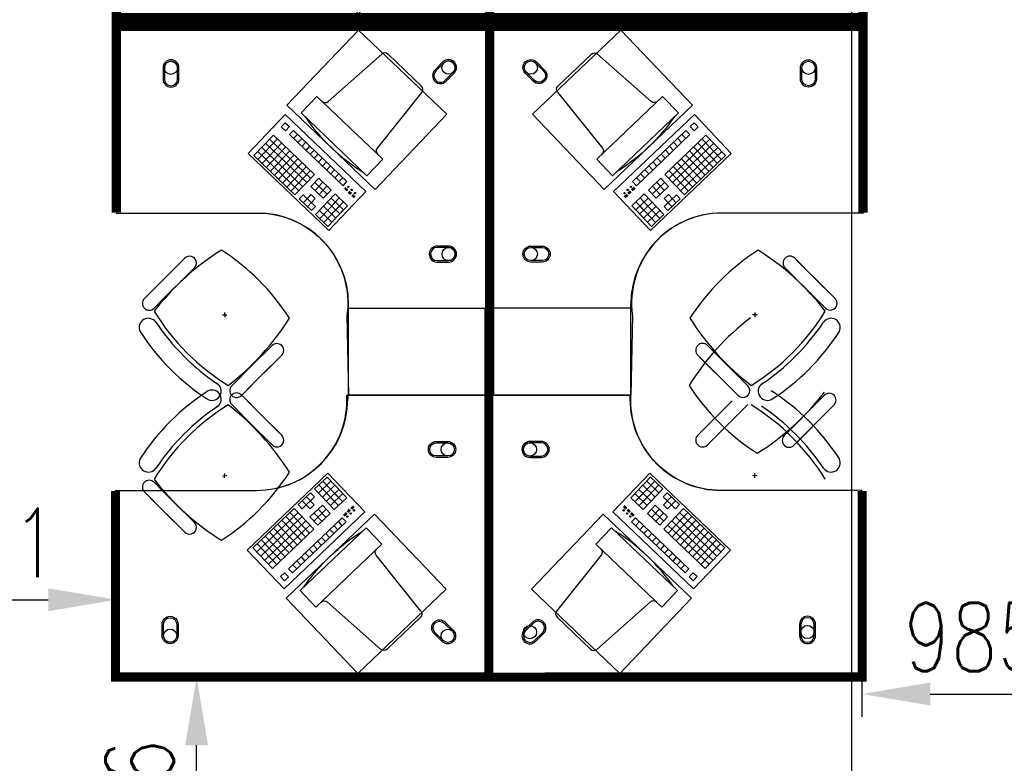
# Model space of a CAD drawing. Header units: millimetres. Extents: x -312551 to 250764, y -35891 to 59426.
# Tile 202 of 256: x -56665 to -52340, y 37197 to 40463. Entities that reach past the tile are written whole.
import ezdxf

# ---------------------------------------------------------------- set-up
doc = ezdxf.new("R2010")
doc.units = ezdxf.units.MM
doc.header["$LTSCALE"] = 2.5
for name, color, linetype in [('FO-00 - FURN$0$FURNITURE', 22, 'Continuous'), ('FO-00 - FURN$0$SP-01$0$FIT-OUT$0$FURNITURE', 22, 'Continuous'), ('NF ARCH', 4, 'Continuous'), ('NF-GRIDS', 252, 'Continuous')]:
    doc.layers.add(name, color=color, linetype=linetype)
doc.styles.add('ROMANS', font='romans.shx', dxfattribs={"width": 0.8})
doc.dimstyles.new('100NFDIM', dxfattribs={"dimscale": 100, "dimtxt": 3, "dimasz": 3, "dimexe": 1, "dimexo": 1, "dimgap": 1, "dimtad": 1, "dimdec": 0, "dimdsep": 46, "dimtxsty": 'ROMANS', "dimcen": 3, "dimclrd": 4, "dimclre": 4, "dimclrt": 1, "dimaunit": 1, "dimadec": 0, "dimazin": 0, "dimtfac": 1, "dimtdec": 0, "dimtmove": 0, "dimatfit": 3, "dimfxl": 0, "dimtolj": 1, "dimarcsym": 0})

# ---------------------------------------------------------------- blocks, each defined once
blk = doc.blocks.new('FO-00 - FURN$0$SP-01$0$FIT-OUT$0$PC')
at = {"layer": 'FO-00 - FURN$0$SP-01$0$FIT-OUT$0$FURNITURE', "linetype": 'Continuous'}
for p, q in [((241.8, -93.1), (98, -236.8)), ((268.8, -92), (509.4, -294.6)), ((96.9, -263.9), (299.5, -504.5))]:
    blk.add_line(p, q, dxfattribs=at)
blk.add_lwpolyline([(276, -553.9), (346.7, -624.6), (629.5, -341.8), (558.8, -271)], close=True, dxfattribs=at)
for centre, radius, start, end in [((255.9, -107.2), 20, 49.8991, 135), ((112.2, -251), 20, 135, 220.1009), ((522.3, -279.3), 20, 229.8991, 315), ((-109.9, 114.8), 864, 303.1779, 326.8221), ((284.2, -517.4), 20, 315, 40.1009)]:
    blk.add_arc(centre, radius, start, end, dxfattribs=at)
blk = doc.blocks.new('desk')
at = {"layer": 'FO-00 - FURN$0$FURNITURE', "extrusion": (6.58823e-06, 1.6454e-07, 1)}
blk.add_line((184739.1, 75571.8, 0), (184169.1, 75571.7, 0), dxfattribs=at)
at = {"layer": 'FO-00 - FURN$0$FURNITURE'}
for p, q in [((184170.2, 75552.8), (184170.2, 74952.8)), ((183794.8, 75449.6), (183883.4, 75361)), ((183690.8, 75399.2), (183690.9, 75399.1)), ((183752.3, 75407.1), (183840.9, 75318.5)), ((183962.2, 75282.1), (183820.8, 75423.5)), ((183919.8, 75239.7), (183778.4, 75381.1)), ((183972, 75272.4), (183883.4, 75361)), ((183929.5, 75229.9), (183840.9, 75318.5)), ((183733.3, 75097.7), (183713.3, 75096.7)), ((183723.8, 75107.2), (183722.8, 75087.2)), ((183411.4, 75066.2), (183500, 74977.6)), ((183369, 75023.8), (183457.6, 74935.2)), ((183536.4, 74856.3), (183395, 74997.7)), ((183588.6, 74889), (183500, 74977.6)), ((184094.3, 74639.5), (184432.6, 74994)), ((184422.6, 74969), (184250, 74788.2)), ((184422.6, 74969), (184513, 74882.8)), ((184422.6, 74969), (184513, 74882.8)), ((184422.6, 74969), (184513, 74882.8)), ((184432.6, 74994), (184602.6, 74831.8)), ((184432.6, 74994), (184602.6, 74831.8)), ((184432.6, 74994), (184602.6, 74831.8)), ((183546.2, 74846.6), (183457.6, 74935.2)), ((184440.7, 74951.8), (184268.1, 74770.9)), ((184458.7, 74934.5), (184286.2, 74753.7)), ((184476.8, 74917.3), (184304.2, 74736.4)), ((184370.8, 74914.8), (184461.2, 74828.5)), ((184388.1, 74932.9), (184478.5, 74846.6)), ((184405.3, 74951), (184495.7, 74864.7)), ((184494.9, 74900), (184322.3, 74719.1)), ((184336.3, 74878.6), (184426.7, 74792.3)), ((184513, 74882.8), (184340.4, 74701.9)), ((184353.5, 74896.7), (184444, 74810.4)), ((184602.6, 74831.8), (184264.3, 74477.3)), ((184284.5, 74824.4), (184374.9, 74738.1)), ((184301.8, 74842.4), (184392.2, 74756.1)), ((184319, 74860.5), (184409.5, 74774.2)), ((184549.2, 74848.2), (184531.9, 74830.1)), ((184531.9, 74830.1), (184550, 74812.9)), ((184549.2, 74848.2), (184567.3, 74831)), ((184549.2, 74848.2), (184567.3, 74831)), ((184549.2, 74848.2), (184567.3, 74831)), ((184567.3, 74831), (184550, 74812.9)), ((184250, 74788.2), (184340.4, 74701.9)), ((184267.2, 74806.3), (184357.7, 74720)), ((184514.7, 74812.1), (184290.3, 74576.9)), ((184532.7, 74794.8), (184308.4, 74559.7)), ((184497.4, 74794), (184515.5, 74776.7)), ((184514.7, 74812.1), (184532.7, 74794.8)), ((184232.7, 74770.1), (184180.9, 74715.8)), ((184250.8, 74752.8), (184199, 74698.6)), ((184215.5, 74752), (184251.6, 74717.5)), ((184232.7, 74770.1), (184250.8, 74752.8)), ((184445.6, 74739.7), (184463.7, 74722.5)), ((184462.9, 74757.8), (184481, 74740.5)), ((184480.1, 74775.9), (184498.2, 74758.6)), ((184163.7, 74697.8), (184111.9, 74643.5)), ((184163.7, 74697.8), (184254.1, 74611.5)), ((184180.9, 74715.8), (184199, 74698.6)), ((184198.2, 74733.9), (184234.4, 74699.4)), ((184251.6, 74717.5), (184234.4, 74699.4)), ((184287, 74718.3), (184235.2, 74664.1)), ((184305.1, 74701.1), (184253.3, 74646.8)), ((184269.7, 74700.2), (184305.9, 74665.7)), ((184287, 74718.3), (184323.2, 74683.8)), ((184411.1, 74703.5), (184429.2, 74686.3)), ((184428.4, 74721.6), (184446.5, 74704.4)), ((184129.2, 74661.6), (184201.5, 74592.5)), ((184181.8, 74680.5), (184130, 74626.2)), ((184146.4, 74679.7), (184218.8, 74610.6)), ((184199.9, 74663.2), (184148.1, 74609)), ((184235.2, 74664.1), (184271.4, 74629.5)), ((184252.5, 74682.1), (184288.6, 74647.6)), ((184323.2, 74683.8), (184271.4, 74629.5)), ((184376.6, 74667.4), (184394.7, 74650.1)), ((184393.8, 74685.5), (184411.9, 74668.2)), ((184264.3, 74477.3), (184094.3, 74639.5)), ((184111.9, 74643.5), (184184.3, 74574.5)), ((184217.9, 74646), (184166.2, 74591.7)), ((184217.9, 74646), (184166.2, 74591.7)), ((184183.4, 74609.8), (184219.6, 74575.3)), ((184236, 74628.7), (184184.3, 74574.5)), ((184236, 74628.7), (184184.3, 74574.5)), ((184200.7, 74627.9), (184236.9, 74593.4)), ((184254.1, 74611.5), (184202.3, 74557.2)), ((184324.8, 74613.1), (184342.9, 74595.9)), ((184342.1, 74631.2), (184360.2, 74613.9)), ((184359.3, 74649.3), (184377.4, 74632)), ((184166.2, 74591.7), (184202.3, 74557.2)), ((184278.6, 74571.2), (184267.6, 74559.7)), ((184280.1, 74569.9), (184269.1, 74558.3)), ((184281.5, 74568.5), (184270.5, 74557)), ((184283, 74567.1), (184272, 74555.6)), ((184290.3, 74576.9), (184308.4, 74559.7)), ((184307.5, 74595), (184325.6, 74577.8)), ((183370.2, 74552.8), (183770.2, 74552.8)), ((183370.2, 73952.8), (183370.2, 74552.8)), ((184248.1, 74538.9), (184237.6, 74527.9)), ((184249.5, 74537.5), (184239.1, 74526.5)), ((184251, 74536.1), (184240.5, 74525.1)), ((184252.4, 74534.7), (184241.9, 74523.8)), ((184262.7, 74554.2), (184253.1, 74544.1)), ((184264.1, 74552.8), (184254.5, 74542.7)), ((184265.6, 74551.4), (184256, 74541.3)), ((184267, 74550), (184257.4, 74540))]:
    blk.add_line(p, q, dxfattribs=at)
at = {"layer": 'FO-00 - FURN$0$FURNITURE', "const_width": 40}
blk.add_lwpolyline([(183370.2, 73932.8), (184990.2, 73932.8), (184990.2, 75572.7), (184172.4, 75572.7)], dxfattribs=at)
at = {"layer": 'FO-00 - FURN$0$FURNITURE', "elevation": 0}
blk.add_lwpolyline([(184169, 75571.8), (184170.2, 74952.8, -0.455459), (183720.2, 74559.7), (183370.2, 74552.8), (183370.2, 73932.8), (184990.2, 73932.8), (184990.2, 75572.7)], format="xyb", close=True, dxfattribs=at)
at = {"layer": 'FO-00 - FURN$0$FURNITURE'}
for points in [[(184758.5, 75367.8, 1), (184758.5, 75297.8), (184808.5, 75297.8, 1), (184808.5, 75367.8)], [(184758.5, 75361.8, 1), (184758.5, 75303.8), (184808.5, 75303.8, 1), (184808.5, 75361.8)], [(184025.2, 74163.3, 1), (183955.2, 74163.3), (183955.2, 74113.3, 1), (184025.2, 74113.3)], [(184019.2, 74163.3, 1), (183961.2, 74163.3), (183961.2, 74113.3, 1), (184019.2, 74113.3)], [(184798.7, 74173.6, 1), (184749.2, 74124.1), (184784.5, 74088.8, 1), (184834, 74138.2)], [(184794.4, 74169.4, 1), (184753.4, 74128.3), (184788.8, 74093, 1), (184829.8, 74134)]]:
    blk.add_lwpolyline(points, format="xyb", close=True, dxfattribs=at)
blk.add_lwpolyline([(184644.1, 74823.3), (184274.1, 74435.5), (184604, 74120.7), (184974, 74508.5)], close=True, dxfattribs=at)
for centre, radius in [((184808.5, 75332.8), 29), ((184257.9, 74524.9), 3), ((184271.7, 74539.4), 3), ((184285.5, 74553.8), 3), ((183990.2, 74113.3), 29), ((184809.3, 74113.5), 29)]:
    blk.add_circle(centre, radius, dxfattribs=at)
for centre, radius, start, end in [((184191.8, 74628.2), 1000, 122.7873, 147.213), ((183667.5, 75432.3), 40.4, 305.2098, 115.0684), ((183773.6, 75428.4), 30, 45.0002, 225.0002), ((184263.2, 74555.3), 1000, 121.6104, 148.2587), ((184249.1, 74569.4), 1000, 123.9367, 146.1444), ((183051.9, 74513.2), 1127.4, 32.0604, 52.4457), ((183950.8, 75251.2), 30, 225.0002, 45.0002), ((183387.8, 75152.6), 40.4, 154.932, 331.9801), ((183166.2, 75652.4), 1000, 302.8675, 327.2662), ((183390.2, 75045), 30, 45.0002, 225.0002), ((184306.9, 75768.2), 1127.4, 217.5276, 237.9656), ((183770.2, 74952.8), 400, 270.0002, 0.0002), ((183567.4, 74867.8), 30, 225.0002, 45.0002)]:
    blk.add_arc(centre, radius, start, end, dxfattribs=at)
at = {"layer": 'FO-00 - FURN$0$FURNITURE', "rotation": 181.3405219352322}
blk.add_blockref('FO-00 - FURN$0$SP-01$0$FIT-OUT$0$PC', (184971.6, 74145.1), dxfattribs=at)
blk = doc.blocks.new('*D211')
at = {"color": 4, "lineweight": -2, "ltscale": 500000}
for p, q in [((-55905.6, 37575.5), (-55987.4, 37575.5)), ((-55887.4, 36509.5), (-55887.4, 37275.5)), ((-55905.6, 36209.5), (-55987.4, 36209.5))]:
    blk.add_line(p, q, dxfattribs=at)
at = {"color": 4, "ltscale": 500000}
for points in [[(-55937.4, 37275.5), (-55837.4, 37275.5), (-55887.4, 37575.5)], [(-55937.4, 36509.5), (-55837.4, 36509.5), (-55887.4, 36209.5)]]:
    blk.add_solid(points, dxfattribs=at)
at = {"layer": 'Defpoints', "color": 0, "ltscale": 500000}
for p in [(-55887.4, 37575.5), (-55805.6, 37575.5, 18), (-55805.6, 36209.5)]:
    blk.add_point(p, dxfattribs=at)
at = {"color": 1, "ltscale": 500000, "insert": (-56137.4, 36892.5), "char_height": 300, "attachment_point": 5, "rotation": 90, "style": 'ROMANS'}
blk.add_mtext('\\A1;1366', dxfattribs=at)
blk = doc.blocks.new('*D212')
at = {"color": 4, "lineweight": -2, "ltscale": 500000}
for p, q in [((-57270.1, 37914.9), (-56539.1, 37914.9)), ((-57570.1, 37884.3), (-57570.1, 37814.9)), ((-56239.1, 37882.9), (-56239.1, 37814.9))]:
    blk.add_line(p, q, dxfattribs=at)
at = {"color": 4, "ltscale": 500000}
for points in [[(-57270.1, 37964.9), (-57270.1, 37864.9), (-57570.1, 37914.9)], [(-56539.1, 37964.9), (-56539.1, 37864.9), (-56239.1, 37914.9)]]:
    blk.add_solid(points, dxfattribs=at)
at = {"layer": 'Defpoints', "color": 0, "ltscale": 500000}
for p in [(-57570.1, 37984.3), (-56239.1, 37982.9, 0), (-56239.1, 37914.9)]:
    blk.add_point(p, dxfattribs=at)
at = {"color": 1, "ltscale": 500000, "insert": (-56904.6, 38164.9), "char_height": 300, "attachment_point": 5, "style": 'ROMANS'}
blk.add_mtext('\\A1;1331', dxfattribs=at)
blk = doc.blocks.new('*D213')
at = {"color": 4, "lineweight": -2, "ltscale": 500000}
for p, q in [((-52964.8, 37726.5), (-52964.8, 37400.9)), ((-52664.8, 37500.9), (-52280, 37500.9)), ((-51980, 37433), (-51980, 37400.9))]:
    blk.add_line(p, q, dxfattribs=at)
at = {"color": 4, "ltscale": 500000}
for points in [[(-52664.8, 37550.9), (-52664.8, 37450.9), (-52964.8, 37500.9)], [(-52280, 37550.9), (-52280, 37450.9), (-51980, 37500.9)]]:
    blk.add_solid(points, dxfattribs=at)
at = {"layer": 'Defpoints', "color": 0, "ltscale": 500000}
for p in [(-52964.8, 37826.5, 0), (-51980, 37533, -18), (-51980, 37500.9)]:
    blk.add_point(p, dxfattribs=at)
at = {"color": 1, "ltscale": 500000, "insert": (-52472.4, 37750.9), "char_height": 300, "attachment_point": 5, "style": 'ROMANS'}
blk.add_mtext('\\A1;985', dxfattribs=at)

msp = doc.modelspace()

# ---------------------------------------------------------------- linework, layer by layer
at = {"color": 8, "ltscale": 500000}
msp.add_line((-53980, 38813.5, 0), (-55227.7, 38813.5, 0), dxfattribs=at)
at = {"layer": 'FO-00 - FURN$0$FURNITURE', "color": 8, "extrusion": (1.6454e-07, 6.58823e-06, 1)}
msp.add_line((-52961, 40182.4, 0), (-52961.1, 39612.4, 0), dxfattribs=at)
at = {"layer": 'FO-00 - FURN$0$FURNITURE', "color": 8}
for p, q in [((-53701, 40045.9, 0), (-54055.5, 39707.6, 0)), ((-53701.8, 40010.6, 0), (-53719.9, 39993.3, 0)), ((-53684.5, 39992.5, 0), (-53701.8, 40010.6, 0)), ((-53684.5, 39992.5, 0), (-53701.8, 40010.6, 0)), ((-53684.5, 39992.5, 0), (-53701.8, 40010.6, 0)), ((-53538.7, 39875.9, 0), (-53701, 40045.9, 0)), ((-53538.7, 39875.9, 0), (-53701, 40045.9, 0)), ((-53538.7, 39875.9, 0), (-53701, 40045.9, 0)), ((-53738, 39976, 0), (-53973.1, 39751.7, 0)), ((-53720.7, 39958, 0), (-53738, 39976, 0)), ((-53702.6, 39975.2, 0), (-53719.9, 39993.3, 0)), ((-53684.5, 39992.5, 0), (-53702.6, 39975.2, 0)), ((-53720.7, 39958, 0), (-53955.8, 39733.6, 0)), ((-53650, 39956.3, 0), (-53830.9, 39783.7, 0)), ((-53632.8, 39938.2, 0), (-53813.6, 39765.6, 0)), ((-53775, 39906.2, 0), (-53792.2, 39924.3, 0)), ((-53756.9, 39923.4, 0), (-53774.1, 39941.5, 0)), ((-53738.8, 39940.7, 0), (-53756.1, 39958.8, 0)), ((-53599.9, 39831.4, 0), (-53686.2, 39921.8, 0)), ((-53581.8, 39848.6, 0), (-53668.1, 39939, 0)), ((-53563.7, 39865.9, 0), (-53650, 39956.3, 0)), ((-53563.7, 39865.9, 0), (-53650, 39956.3, 0)), ((-53563.7, 39865.9, 0), (-53650, 39956.3, 0)), ((-53811.1, 39871.7, 0), (-53828.4, 39889.8, 0)), ((-53793.1, 39888.9, 0), (-53810.3, 39907, 0)), ((-53615.5, 39920.1, 0), (-53796.4, 39747.5, 0)), ((-53598.2, 39902, 0), (-53779.1, 39729.5, 0)), ((-53581, 39884, 0), (-53761.9, 39711.4, 0)), ((-53636.1, 39796.8, 0), (-53722.4, 39887.3, 0)), ((-53618, 39814.1, 0), (-53704.3, 39904.5, 0)), ((-53893.2, 39537.6, 0), (-53538.7, 39875.9, 0)), ((-53865.4, 39819.9, 0), (-53882.7, 39838, 0)), ((-53847.3, 39837.1, 0), (-53864.6, 39855.2, 0)), ((-53829.2, 39854.4, 0), (-53846.5, 39872.5, 0)), ((-53690.3, 39745.1, 0), (-53776.6, 39835.5, 0)), ((-53672.2, 39762.3, 0), (-53758.5, 39852.8, 0)), ((-53563.7, 39865.9, 0), (-53744.6, 39693.3, 0)), ((-53654.2, 39779.6, 0), (-53740.5, 39870, 0)), ((-53901.6, 39785.4, 0), (-53918.8, 39803.5, 0)), ((-53883.5, 39802.6, 0), (-53900.8, 39820.7, 0)), ((-53726.5, 39710.5, 0), (-53812.8, 39801, 0)), ((-53708.4, 39727.8, 0), (-53794.7, 39818.2, 0)), ((-53955.8, 39733.6, 0), (-53973.1, 39751.7, 0)), ((-53937.8, 39750.8, 0), (-53955, 39768.9, 0)), ((-53919.7, 39768.1, 0), (-53936.9, 39786.2, 0)), ((-53849, 39766.5, 0), (-53903.2, 39714.7, 0)), ((-53831.7, 39748.4, 0), (-53886, 39696.6, 0)), ((-53832.5, 39713, 0), (-53867.1, 39749.2, 0)), ((-53814.5, 39730.3, 0), (-53849, 39766.5, 0)), ((-53744.6, 39693.3, 0), (-53830.9, 39783.7, 0)), ((-54055.5, 39707.6, 0), (-53893.2, 39537.6, 0)), ((-53982.8, 39710.3, 0), (-53992.8, 39700.7, 0)), ((-53981.4, 39708.8, 0), (-53991.4, 39699.3, 0)), ((-53980, 39707.4, 0), (-53990.1, 39697.8, 0)), ((-53978.6, 39706, 0), (-53988.7, 39696.4, 0)), ((-53965.7, 39726.3, 0), (-53977.2, 39715.3, 0)), ((-53964.3, 39724.8, 0), (-53975.8, 39713.8, 0)), ((-53962.9, 39723.4, 0), (-53974.4, 39712.4, 0)), ((-53961.5, 39721.9, 0), (-53973.1, 39710.9, 0)), ((-53868.7, 39678.5, 0), (-53903.2, 39714.7, 0)), ((-53850.6, 39695.8, 0), (-53885.1, 39731.9, 0)), ((-53814.5, 39730.3, 0), (-53868.7, 39678.5, 0)), ((-53998.1, 39695.7, 0), (-54009, 39685.2, 0)), ((-53996.7, 39694.3, 0), (-54007.6, 39683.8, 0)), ((-53995.3, 39692.8, 0), (-54006.2, 39682.4, 0)), ((-53993.9, 39691.4, 0), (-54004.9, 39680.9, 0)), ((-53921.3, 39697.4, 0), (-53975.6, 39645.6, 0)), ((-53904.1, 39679.3, 0), (-53958.3, 39627.6, 0)), ((-53904.1, 39679.3, 0), (-53958.3, 39627.6, 0)), ((-53923, 39626.7, 0), (-53957.5, 39662.9, 0)), ((-53886.8, 39661.2, 0), (-53941.1, 39609.5, 0)), ((-53886.8, 39661.2, 0), (-53941.1, 39609.5, 0)), ((-53904.9, 39644, 0), (-53939.4, 39680.2, 0)), ((-53853.1, 39589.7, 0), (-53922.1, 39662.1, 0)), ((-53835, 39607, 0), (-53921.3, 39697.4, 0)), ((-53779.9, 39694.1, 0), (-53834.2, 39642.3, 0)), ((-53815.3, 39694.9, 0), (-53833.4, 39677.7, 0)), ((-53798.9, 39641.5, 0), (-53833.4, 39677.7, 0)), ((-53762.7, 39676, 0), (-53816.9, 39624.2, 0)), ((-53780.8, 39658.8, 0), (-53815.3, 39694.9, 0)), ((-53762.7, 39676, 0), (-53779.9, 39694.1, 0)), ((-53941.1, 39609.5, 0), (-53975.6, 39645.6, 0)), ((-53889.3, 39555.2, 0), (-53958.3, 39627.6, 0)), ((-53871.2, 39572.5, 0), (-53940.2, 39644.8, 0)), ((-53869.5, 39643.2, 0), (-53923.8, 39591.4, 0)), ((-53852.3, 39625.1, 0), (-53906.5, 39573.3, 0)), ((-53816.9, 39624.2, 0), (-53834.2, 39642.3, 0)), ((-53835, 39607, 0), (-53889.3, 39555.2, 0)), ((-52980, 39613.5, 0), (-53580, 39613.5, 0)), ((-53260.4, 39415.3, 0), (-53171.8, 39326.7, 0)), ((-53250.7, 39405.5, 0), (-53109.3, 39264.1, 0)), ((-53302.8, 39372.8, 0), (-53214.2, 39284.2, 0)), ((-53293.1, 39363.1, 0), (-53151.7, 39221.7, 0)), ((-53083.2, 39238.1, 0), (-53171.8, 39326.7, 0)), ((-53125.6, 39195.6, 0), (-53214.2, 39284.2, 0)), ((-53980, 38813.5, 0), (-53980, 39213.5, 0)), ((-53425.6, 39167.1, 0), (-53445.6, 39166.1, 0)), ((-53435.1, 39176.6, 0), (-53436.1, 39156.6, 0)), ((-53133.5, 39134.1, 0), (-53133.7, 39134.2, 0)), ((-53643.8, 39031.9, 0), (-53555.2, 38943.3, 0)), ((-53686.2, 38989.5, 0), (-53597.6, 38900.9, 0)), ((-53676.5, 38979.7, 0), (-53535, 38838.3, 0)), ((-53466.6, 38854.7, 0), (-53555.2, 38943.3, 0)), ((-53509, 38812.3, 0), (-53597.6, 38900.9, 0)), ((-55691, 38814.7), (-55602.4, 38726.1)), ((-55223.9, 38813.5, 18), (-55223.9, 38795.5, 18)), ((-54620, 38813.5), (-55220, 38813.5)), ((-54580, 38813.5, 0), (-53980, 38813.5, 0)), ((-53983.9, 38813.5, 18), (-53983.9, 38795.4, 18)), ((-53129.5, 38813.3, 18), (-53218.1, 38724.7, 18)), ((-55733.4, 38772.3), (-55644.8, 38683.7)), ((-55523.6, 38647.2), (-55665, 38788.6)), ((-53676.5, 38647.2, 0), (-53535, 38788.6, 0)), ((-53466.6, 38772.2, 0), (-53555.2, 38683.6, 0)), ((-53297, 38645.8, 18), (-53155.5, 38787.3, 18)), ((-53087.1, 38770.9, 18), (-53175.7, 38682.3, 18)), ((-55513.8, 38637.5), (-55602.4, 38726.1)), ((-53686.2, 38637.5, 0), (-53597.6, 38726.1, 0)), ((-53306.7, 38636.1, 18), (-53218.1, 38724.7, 18)), ((-53254.5, 38603.4, 18), (-53113.1, 38744.8, 18)), ((-55556.2, 38595.1), (-55644.8, 38683.7)), ((-53643.8, 38595, 0), (-53555.2, 38683.6, 0)), ((-53264.3, 38593.7, 18), (-53175.7, 38682.3, 18)), ((-56066.5, 38492.9), (-56066.3, 38492.8)), ((-55774.4, 38459.8), (-55754.5, 38460.8)), ((-55765, 38450.3), (-55763.9, 38470.3)), ((-55310.7, 38471.3, 18), (-55665.1, 38133, 18)), ((-55368.9, 38402, 18), (-55314.6, 38453.7, 18)), ((-55314.6, 38453.7, 18), (-55245.6, 38381.4, 18)), ((-55148.4, 38301.3, 18), (-55310.7, 38471.3, 18)), ((-54059.3, 38301.3, 18), (-53897.1, 38471.3, 18)), ((-53893.1, 38453.7, 18), (-53962.2, 38381.4, 18)), ((-53897.1, 38471.3, 18), (-53542.6, 38133, 18)), ((-53838.9, 38401.9, 18), (-53893.1, 38453.7, 18)), ((-53425.6, 38459.8, 0), (-53445.6, 38460.8, 0)), ((-53435.1, 38450.3, 0), (-53436.1, 38470.3, 0)), ((-53133.5, 38492.9, 0), (-53133.7, 38492.8, 0)), ((-56074.4, 38431.3), (-55985.8, 38342.7)), ((-55351.6, 38383.9, 18), (-55297.3, 38435.7, 18)), ((-55350.8, 38419.2, 18), (-55281.7, 38346.9, 18)), ((-55334.3, 38365.8, 18), (-55280.1, 38417.6, 18)), ((-55332.7, 38436.5, 18), (-55263.7, 38364.1, 18)), ((-53875.1, 38436.5, 18), (-53944.1, 38364.1, 18)), ((-53873.4, 38365.8, 18), (-53927.7, 38417.6, 18)), ((-53857, 38419.2, 18), (-53926, 38346.9, 18)), ((-53856.1, 38383.9, 18), (-53910.4, 38435.6, 18)), ((-56223.9, 38395.5, 18), (-55623.9, 38395.5, 18)), ((-56116.8, 38388.9), (-56028.2, 38300.3)), ((-55906.9, 38263.9), (-56048.3, 38405.3)), ((-55441.2, 38332.9, 18), (-55387, 38384.7, 18)), ((-55424, 38314.8, 18), (-55369.7, 38366.6, 18)), ((-55405, 38367.4, 18), (-55370.5, 38331.3, 18)), ((-55387, 38384.7, 18), (-55369.7, 38366.6, 18)), ((-55368.9, 38402, 18), (-55282.6, 38311.5, 18)), ((-55317.1, 38347.7, 18), (-55262.8, 38399.5, 18)), ((-55317.1, 38347.7, 18), (-55262.8, 38399.5, 18)), ((-55299.8, 38329.6, 18), (-55245.6, 38381.4, 18)), ((-55299.8, 38329.6, 18), (-55245.6, 38381.4, 18)), ((-55299, 38365, 18), (-55264.5, 38328.8, 18)), ((-55280.9, 38382.2, 18), (-55246.4, 38346, 18)), ((-55262.8, 38399.5, 18), (-55228.3, 38363.3, 18)), ((-53944.9, 38399.5, 18), (-53979.4, 38363.3, 18)), ((-53907.9, 38329.6, 18), (-53962.2, 38381.4, 18)), ((-53907.9, 38329.6, 18), (-53962.2, 38381.4, 18)), ((-53926.8, 38382.2, 18), (-53961.4, 38346, 18)), ((-53890.7, 38347.7, 18), (-53944.9, 38399.5, 18)), ((-53890.7, 38347.7, 18), (-53944.9, 38399.5, 18)), ((-53908.8, 38364.9, 18), (-53943.3, 38328.8, 18)), ((-53838.9, 38401.9, 18), (-53925.2, 38311.5, 18)), ((-53820.8, 38384.7, 18), (-53838.1, 38366.6, 18)), ((-53783.8, 38314.8, 18), (-53838.1, 38366.6, 18)), ((-53802.7, 38367.4, 18), (-53837.2, 38331.3, 18)), ((-53766.5, 38332.9, 18), (-53820.8, 38384.7, 18)), ((-52983.9, 38395.5, 18), (-53583.9, 38395.4, 18)), ((-55949.4, 38221.4), (-56090.8, 38362.9)), ((-55897.2, 38254.1), (-55985.8, 38342.7)), ((-55441.2, 38332.9, 18), (-55424, 38314.8, 18)), ((-55423.1, 38350.2, 18), (-55388.6, 38314, 18)), ((-55389.4, 38278.7, 18), (-55335.2, 38330.4, 18)), ((-55388.6, 38314, 18), (-55370.5, 38331.3, 18)), ((-55335.2, 38330.4, 18), (-55300.7, 38294.3, 18)), ((-55282.6, 38311.5, 18), (-55228.3, 38363.3, 18)), ((-55210, 38317.6, 18), (-55199, 38328, 18)), ((-55208.6, 38316.1, 18), (-55197.6, 38326.6, 18)), ((-55207.2, 38314.7, 18), (-55196.3, 38325.1, 18)), ((-55205.8, 38313.2, 18), (-55194.9, 38323.7, 18)), ((-54001.9, 38313.2, 18), (-54012.9, 38323.7, 18)), ((-54000.5, 38314.7, 18), (-54011.5, 38325.1, 18)), ((-53999.2, 38316.1, 18), (-54010.1, 38326.6, 18)), ((-53997.8, 38317.6, 18), (-54008.7, 38328, 18)), ((-53925.2, 38311.5, 18), (-53979.4, 38363.3, 18)), ((-53872.6, 38330.4, 18), (-53907.1, 38294.3, 18)), ((-53818.3, 38278.7, 18), (-53872.6, 38330.4, 18)), ((-53819.1, 38314, 18), (-53837.2, 38331.3, 18)), ((-53784.6, 38350.2, 18), (-53819.1, 38314, 18)), ((-53766.5, 38332.9, 18), (-53783.8, 38314.8, 18)), ((-55939.6, 38211.7), (-56028.2, 38300.3)), ((-55640.2, 38143.1, 18), (-55459.3, 38315.7, 18)), ((-55622.9, 38125, 18), (-55442, 38297.6, 18)), ((-55605.6, 38106.9, 18), (-55424.8, 38279.5, 18)), ((-55502.9, 37963, 18), (-55148.4, 38301.3, 18)), ((-55495.5, 38281.1, 18), (-55409.2, 38190.7, 18)), ((-55477.4, 38298.4, 18), (-55391.1, 38208, 18)), ((-55459.3, 38315.7, 18), (-55373, 38225.2, 18)), ((-55389.4, 38278.7, 18), (-55354.9, 38242.5, 18)), ((-55372.2, 38260.6, 18), (-55317.9, 38312.4, 18)), ((-55371.3, 38295.9, 18), (-55336.8, 38259.8, 18)), ((-55354.9, 38242.5, 18), (-55300.7, 38294.3, 18)), ((-55353.3, 38313.2, 18), (-55318.7, 38277, 18)), ((-55242.4, 38287, 18), (-55230.8, 38298, 18)), ((-55241, 38285.6, 18), (-55229.4, 38296.6, 18)), ((-55239.6, 38284.1, 18), (-55228.1, 38295.1, 18)), ((-55238.2, 38282.7, 18), (-55226.7, 38293.7, 18)), ((-55225.3, 38303, 18), (-55215.2, 38312.6, 18)), ((-55223.9, 38301.5, 18), (-55213.8, 38311.1, 18)), ((-55222.5, 38300.1, 18), (-55212.5, 38309.7, 18)), ((-55221.1, 38298.7, 18), (-55211.1, 38308.3, 18)), ((-53704.8, 37963, 18), (-54059.3, 38301.3, 18)), ((-53986.6, 38298.6, 18), (-53996.7, 38308.2, 18)), ((-53985.2, 38300.1, 18), (-53995.3, 38309.7, 18)), ((-53983.9, 38301.5, 18), (-53993.9, 38311.1, 18)), ((-53982.5, 38303, 18), (-53992.5, 38312.6, 18)), ((-53969.5, 38282.6, 18), (-53981.1, 38293.6, 18)), ((-53968.2, 38284.1, 18), (-53979.7, 38295.1, 18)), ((-53966.8, 38285.5, 18), (-53978.3, 38296.5, 18)), ((-53965.4, 38287, 18), (-53976.9, 38298, 18)), ((-53852.8, 38242.5, 18), (-53907.1, 38294.3, 18)), ((-53835.6, 38260.6, 18), (-53889.8, 38312.3, 18)), ((-53854.5, 38313.2, 18), (-53889, 38277, 18)), ((-53836.4, 38295.9, 18), (-53870.9, 38259.7, 18)), ((-53818.3, 38278.7, 18), (-53852.8, 38242.5, 18)), ((-53748.5, 38315.7, 18), (-53834.8, 38225.2, 18)), ((-53730.4, 38298.4, 18), (-53816.7, 38208, 18)), ((-53712.3, 38281.1, 18), (-53798.6, 38190.7, 18)), ((-53602.1, 38106.9, 18), (-53783, 38279.5, 18)), ((-53584.9, 38125, 18), (-53765.7, 38297.6, 18)), ((-53567.6, 38143.1, 18), (-53748.5, 38315.7, 18)), ((-55588.4, 38088.8, 18), (-55407.5, 38261.4, 18)), ((-55571.1, 38070.7, 18), (-55390.3, 38243.3, 18)), ((-55531.6, 38246.6, 18), (-55445.3, 38156.2, 18)), ((-55513.6, 38263.9, 18), (-55427.3, 38173.5, 18)), ((-55483.2, 38051, 18), (-55248, 38275.4, 18)), ((-55465.9, 38032.9, 18), (-55230.8, 38257.3, 18)), ((-55284.2, 38240.8, 18), (-55267, 38222.8, 18)), ((-55266.1, 38258.1, 18), (-55248.9, 38240, 18)), ((-55248, 38275.4, 18), (-55230.8, 38257.3, 18)), ((-53959.7, 38275.3, 18), (-53977, 38257.3, 18)), ((-53741.8, 38032.9, 18), (-53977, 38257.3, 18)), ((-53724.6, 38051, 18), (-53959.7, 38275.3, 18)), ((-53941.6, 38258.1, 18), (-53958.9, 38240, 18)), ((-53923.5, 38240.8, 18), (-53940.8, 38222.7, 18)), ((-53636.6, 38070.7, 18), (-53817.5, 38243.3, 18)), ((-53619.4, 38088.8, 18), (-53800.2, 38261.4, 18)), ((-53694.2, 38263.9, 18), (-53780.5, 38173.4, 18)), ((-53676.1, 38246.6, 18), (-53762.4, 38156.2, 18)), ((-55585.9, 38194.9, 18), (-55499.6, 38104.4, 18)), ((-55567.8, 38212.1, 18), (-55481.5, 38121.7, 18)), ((-55553.9, 38052.6, 18), (-55373, 38225.2, 18)), ((-55549.7, 38229.4, 18), (-55463.4, 38138.9, 18)), ((-55320.4, 38206.3, 18), (-55303.1, 38188.2, 18)), ((-55302.3, 38223.6, 18), (-55285, 38205.5, 18)), ((-53905.4, 38223.6, 18), (-53922.7, 38205.5, 18)), ((-53887.4, 38206.3, 18), (-53904.6, 38188.2, 18)), ((-53653.9, 38052.6, 18), (-53834.8, 38225.2, 18)), ((-53658, 38229.4, 18), (-53744.3, 38138.9, 18)), ((-53639.9, 38212.1, 18), (-53726.2, 38121.7, 18)), ((-53621.9, 38194.8, 18), (-53708.1, 38104.4, 18)), ((-55622.1, 38160.3, 18), (-55535.8, 38069.9, 18)), ((-55604, 38177.6, 18), (-55517.7, 38087.2, 18)), ((-55374.7, 38154.5, 18), (-55357.4, 38136.5, 18)), ((-55356.6, 38171.8, 18), (-55339.3, 38153.7, 18)), ((-55338.5, 38189.1, 18), (-55321.2, 38171, 18)), ((-53869.3, 38189, 18), (-53886.5, 38171, 18)), ((-53851.2, 38171.8, 18), (-53868.4, 38153.7, 18)), ((-53833.1, 38154.5, 18), (-53850.4, 38136.4, 18)), ((-53603.8, 38177.6, 18), (-53690.1, 38087.1, 18)), ((-53585.7, 38160.3, 18), (-53672, 38069.9, 18)), ((-55665.1, 38133, 18), (-55502.9, 37963, 18)), ((-55665.1, 38133, 18), (-55502.9, 37963, 18)), ((-55665.1, 38133, 18), (-55502.9, 37963, 18)), ((-55640.2, 38143.1, 18), (-55553.9, 38052.6, 18)), ((-55640.2, 38143.1, 18), (-55553.9, 38052.6, 18)), ((-55640.2, 38143.1, 18), (-55553.9, 38052.6, 18)), ((-55410.8, 38120, 18), (-55393.6, 38101.9, 18)), ((-55392.7, 38137.3, 18), (-55375.5, 38119.2, 18)), ((-53815, 38137.3, 18), (-53832.3, 38119.2, 18)), ((-53796.9, 38120, 18), (-53814.2, 38101.9, 18)), ((-53542.6, 38133, 18), (-53704.8, 37963, 18)), ((-53542.6, 38133, 18), (-53704.8, 37963, 18)), ((-53542.6, 38133, 18), (-53704.8, 37963, 18)), ((-53567.6, 38143.1, 18), (-53653.9, 38052.6, 18)), ((-53567.6, 38143.1, 18), (-53653.9, 38052.6, 18)), ((-53567.6, 38143.1, 18), (-53653.9, 38052.6, 18)), ((-55465.1, 38068.2, 18), (-55447.8, 38050.2, 18)), ((-55447, 38085.5, 18), (-55429.7, 38067.4, 18)), ((-55428.9, 38102.8, 18), (-55411.7, 38084.7, 18)), ((-53778.8, 38102.8, 18), (-53796.1, 38084.7, 18)), ((-53760.8, 38085.5, 18), (-53778, 38067.4, 18)), ((-53742.7, 38068.2, 18), (-53759.9, 38050.1, 18)), ((-55519.3, 38016.5, 18), (-55501.3, 38033.7, 18)), ((-55501.3, 38033.7, 18), (-55484, 38015.6, 18)), ((-55483.2, 38051, 18), (-55465.9, 38032.9, 18)), ((-53724.6, 38051, 18), (-53741.8, 38032.9, 18)), ((-53706.5, 38033.7, 18), (-53723.8, 38015.6, 18)), ((-53688.4, 38016.5, 18), (-53706.5, 38033.7, 18)), ((-55519.3, 38016.5, 18), (-55502.1, 37998.4, 18)), ((-55519.3, 38016.5, 18), (-55502.1, 37998.4, 18)), ((-55519.3, 38016.5, 18), (-55502.1, 37998.4, 18)), ((-55502.1, 37998.4, 18), (-55484, 38015.6, 18)), ((-53705.7, 37998.4, 18), (-53723.8, 38015.6, 18)), ((-53688.4, 38016.5, 18), (-53705.7, 37998.4, 18)), ((-53688.4, 38016.5, 18), (-53705.7, 37998.4, 18)), ((-53688.4, 38016.5, 18), (-53705.7, 37998.4, 18))]:
    msp.add_line(p, q, dxfattribs=at)
at = {"layer": 'FO-00 - FURN$0$FURNITURE', "color": 8, "extrusion": (-1.6454e-07, -6.58823e-06, 1)}
msp.add_line((-56242.9, 37826.5, 18), (-56242.8, 38396.5, 18), dxfattribs=at)
at = {"layer": 'FO-00 - FURN$0$FURNITURE', "color": 8, "extrusion": (1.6454e-07, -6.58823e-06, 1)}
msp.add_line((-52964.8, 37826.5, 18), (-52964.9, 38396.5, 18), dxfattribs=at)
at = {"layer": 'FO-00 - FURN$0$FURNITURE', "color": 8, "const_width": 40}
for points, elevation in [([(-54600, 42092.6), (-54600, 40472.6), (-52960.1, 40472.6), (-52960.1, 41290.3)], 0), ([(-54600, 38813.5), (-54600, 40433.5), (-52960.1, 40433.5), (-52960.1, 39615.7)], 0), ([(-54603.9, 39195.5), (-54603.9, 37575.5), (-56243.8, 37575.5), (-56243.8, 38393.2)], 18), ([(-54603.9, 39195.4), (-54603.9, 37575.4), (-52964, 37575.5), (-52964, 38393.2)], 18)]:
    msp.add_lwpolyline(points, dxfattribs=dict(at, elevation=elevation))
at = {"layer": 'FO-00 - FURN$0$FURNITURE', "color": 8}
for points, elevation in [([(-52961, 39612.3), (-53580, 39613.5, 0.455459), (-53973.1, 39163.5), (-53980, 38813.5), (-54600, 38813.5), (-54600, 40433.5), (-52960.1, 40433.5)], 0), ([(-54359.2, 40242, -1), (-54408.7, 40192.5), (-54444, 40227.8, -1), (-54394.5, 40277.3)], 0), ([(-54363.4, 40237.7, -1), (-54404.4, 40196.7), (-54439.8, 40232.1, -1), (-54398.8, 40273.1)], 0), ([(-53165, 40201.8, -1), (-53235, 40201.8), (-53235, 40251.8, -1), (-53165, 40251.8)], 0), ([(-53171, 40201.8, -1), (-53229, 40201.8), (-53229, 40251.8, -1), (-53171, 40251.8)], 0), ([(-54369.4, 39468.5, -1), (-54369.4, 39398.5), (-54419.4, 39398.5, -1), (-54419.4, 39468.5)], 0), ([(-54369.4, 39462.5, -1), (-54369.4, 39404.5), (-54419.4, 39404.5, -1), (-54419.4, 39462.5)], 0), ([(-54834.5, 38540.5, -1), (-54834.5, 38610.5), (-54784.5, 38610.5, -1), (-54784.5, 38540.5)], 18), ([(-54834.5, 38546.5, -1), (-54834.5, 38604.5), (-54784.5, 38604.5, -1), (-54784.5, 38546.5)], 18), ([(-54373.3, 38540.4, 1), (-54373.3, 38610.4), (-54423.3, 38610.4, 1), (-54423.3, 38540.4)], 18), ([(-54373.3, 38546.4, 1), (-54373.3, 38604.4), (-54423.3, 38604.4, 1), (-54423.3, 38546.4)], 18), ([(-56038.9, 37807.2, -1), (-55968.9, 37807.2), (-55968.9, 37757.2, -1), (-56038.9, 37757.2)], 18), ([(-56032.9, 37807.2, -1), (-55974.9, 37807.2), (-55974.9, 37757.2, -1), (-56032.9, 37757.2)], 18), ([(-54844.7, 37767, -1), (-54795.2, 37816.5), (-54759.9, 37781.1, -1), (-54809.4, 37731.6)], 18), ([(-54840.5, 37771.2, -1), (-54799.5, 37812.3), (-54764.1, 37776.9, -1), (-54805.1, 37735.9)], 18), ([(-54363, 37767, 1), (-54412.5, 37816.5), (-54447.9, 37781.1, 1), (-54398.4, 37731.6)], 18), ([(-54367.3, 37771.2, 1), (-54408.3, 37812.2), (-54443.6, 37776.9, 1), (-54402.6, 37735.9)], 18), ([(-53168.9, 37807.2, 1), (-53238.9, 37807.2), (-53238.9, 37757.2, 1), (-53168.9, 37757.2)], 18), ([(-53174.9, 37807.2, 1), (-53232.9, 37807.2), (-53232.9, 37757.2, 1), (-53174.9, 37757.2)], 18)]:
    msp.add_lwpolyline(points, format="xyb", close=True, dxfattribs=dict(at, elevation=elevation))
for points, elevation in [([(-53709.5, 40087.4), (-54097.3, 39717.4), (-54412.1, 40047.3), (-54024.3, 40417.3)], 0), ([(-55494.4, 37921.5), (-55106.6, 38291.6), (-54791.8, 37961.7), (-55179.6, 37591.6)], 18), ([(-53713.4, 37921.5), (-54101.1, 38291.6), (-54416, 37961.7), (-54028.2, 37591.6)], 18)]:
    msp.add_lwpolyline(points, close=True, dxfattribs=dict(at, elevation=elevation))
at = {"layer": 'FO-00 - FURN$0$FURNITURE', "color": 8, "elevation": 18}
for points in [[(-55223.9, 39195.5), (-55223.9, 39195.5), (-54603.9, 39195.5), (-54603.9, 37575.5), (-56243.8, 37575.5), (-56242.9, 38396.7), (-55623.9, 38395.5, 0.431198), (-55227.7, 38813.5, 0.431198)], [(-53983.9, 39195.4), (-53983.9, 39195.4), (-54603.9, 39195.4), (-54603.9, 37575.4), (-52964, 37575.5), (-52964.8, 38396.7), (-53583.9, 38395.4, -0.431209), (-53980, 38813.5, -0.431209)]]:
    msp.add_lwpolyline(points, format="xyb", dxfattribs=at)
at = {"layer": 'FO-00 - FURN$0$FURNITURE', "color": 8}
for centre, radius in [((-54419.3, 40252.6, 0), 29), ((-53200, 40251.8, 0), 29), ((-53993.4, 39715, 0), 3), ((-53978.9, 39728.8, 0), 3), ((-54007.9, 39701.2, 0), 3), ((-54419.4, 39433.5, 0), 29), ((-54784.5, 38575.5, 18), 29), ((-54423.3, 38575.4, 18), 29), ((-55225, 38280.1, 18), 3), ((-55210.5, 38293.9, 18), 3), ((-55196, 38307.7, 18), 3), ((-54011.7, 38307.7, 18), 3), ((-53997.3, 38293.9, 18), 3), ((-53982.8, 38280.1, 18), 3), ((-54423.1, 37772.4, 18), 29), ((-53203.9, 37773.2, 18), 29), ((-56003.9, 37757.2, 18), 29), ((-54784.6, 37756.4, 18), 29)]:
    msp.add_circle(centre, radius, dxfattribs=at)
for centre, radius, start, end in [((-53580, 39213.5, 0), 400, 89.9998, 179.9998), ((-52880.4, 38609.5, 0), 1000, 122.7338, 147.1325), ((-54019.6, 38495.2, 0), 1127.4, 37.5543, 57.9396), ((-53281.6, 39394.1, 0), 30, 44.9998, 224.9998), ((-53104.4, 39216.9, 0), 30, 224.9998, 44.9998), ((-52768.4, 38258.7, 18), 1127.4, 127.5276, 147.9656), ((-52764.6, 39750.2, 0), 1127.4, 212.0344, 232.4724), ((-53977.4, 39706.5, 0), 1000, 301.7413, 328.3896), ((-53100.5, 39110.8, 0), 40.4, 334.9316, 144.7902), ((-53963.4, 39692.4, 0), 1000, 303.8556, 326.0633), ((-53904.5, 39635.1, 0), 1000, 302.787, 327.2127), ((-53665, 39010.7, 0), 30, 44.9998, 224.9998), ((-52884.3, 39399.5, 18), 1000, 212.8675, 237.2662), ((-53487.8, 38833.5, 0), 30, 224.9998, 44.9998), ((-53380.2, 38831.1, 0), 40.4, 118.0199, 295.068), ((-55295.5, 37991.8), 1000, 122.787, 147.2127), ((-55819.9, 38795.9), 40.4, 298.0199, 115.068), ((-55712.2, 38793.5), 30, 44.9998, 224.9998), ((-54023.5, 39513.7, 18), 1127.4, 302.0604, 322.4457), ((-53904.5, 37991.8, 0), 1000, 32.7873, 57.213), ((-53108.3, 38792.1, 18), 30, 315.0002, 135.0002), ((-55222.6, 37920.5), 1000, 121.7413, 148.3896), ((-55236.7, 37934.5), 1000, 123.8556, 146.0633), ((-56435.4, 37876.8), 1127.4, 32.0344, 52.4724), ((-55623.9, 38795.5, 18), 400, 269.9998, 359.9998), ((-53583.9, 38795.4, 18), 400, 180.0002, 270.0002), ((-53977.4, 37920.4, 0), 1000, 31.6104, 58.2587), ((-53963.4, 37934.5, 0), 1000, 33.9367, 56.1444), ((-55535, 38616.3), 30, 224.9998, 44.9998), ((-53665, 38616.3, 0), 30, 135.0002, 315.0002), ((-53285.5, 38614.9, 18), 30, 135.0002, 315.0002), ((-56099.5, 38516.2), 40.4, 154.9316, 324.7902), ((-53100.5, 38516.2, 0), 40.4, 215.2098, 25.0684), ((-56319.6, 39017.5), 1000, 302.7338, 327.1325), ((-56095.6, 38410.1), 30, 44.9998, 224.9998), ((-55180.4, 39131.8), 1127.4, 217.5543, 237.9396), ((-55918.4, 38232.9), 30, 224.9998, 44.9998)]:
    msp.add_arc(centre, radius, start, end, dxfattribs=at)
at = {"layer": 'NF-GRIDS', "color": 8}
msp.add_line((-53010, -31409.4), (-53010, 58409.3), dxfattribs=at)

# ---------------------------------------------------------------- block references
at = {"layer": 'FO-00 - FURN$0$FURNITURE', "color": 8, "extrusion": (6.3055e-29, -2.60602e-30, -1), "zscale": -1, "rotation": 271.3405219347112}
msp.add_blockref('FO-00 - FURN$0$SP-01$0$FIT-OUT$0$PC', (54387.7, 40414.9, 0), dxfattribs=at)
at = {"layer": 'FO-00 - FURN$0$FURNITURE', "color": 8, "extrusion": (-6.3055e-29, 2.60602e-30, -1), "zscale": -1, "rotation": 91.34052193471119}
msp.add_blockref('FO-00 - FURN$0$SP-01$0$FIT-OUT$0$PC', (54816.2, 37594, -18), dxfattribs=at)
at = {"layer": 'FO-00 - FURN$0$FURNITURE', "color": 8, "extrusion": (6.3055e-29, 2.60602e-30, -1), "xscale": -1, "zscale": -1, "rotation": 268.6594780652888}
msp.add_blockref('FO-00 - FURN$0$SP-01$0$FIT-OUT$0$PC', (54391.5, 37594, -18), dxfattribs=at)
at = {"layer": 'NF ARCH', "color": 8, "xscale": -1, "rotation": 90}
msp.add_blockref('desk', (19332.8, 225462.7), dxfattribs=at)
at = {"layer": 'NF ARCH', "color": 8, "rotation": 90}
msp.add_blockref('desk', (19332.8, -144556.7), dxfattribs=at)

# ---------------------------------------------------------------- dimensions: what is measured, and where the dimension line sits
at = {"color": 8, "ltscale": 500000}
for base, p1, p2, picture, middle in [((-56239.1, 37914.9), (-57570.1, 37984.3), (-56239.1, 37982.9, 0), '*D212', (-56904.6, 38164.9)), ((-51980, 37500.9, 18), (-52964.8, 37826.5, 18), (-51980, 37533), '*D213', (-52472.4, 37750.9, 18))]:
    dim = msp.add_linear_dim(base=base, p1=p1, p2=p2, dimstyle='100NFDIM', dxfattribs=at)
    dim.commit()
    dim.dimension.update_dxf_attribs({"geometry": picture, "text_midpoint": middle})
dim = msp.add_linear_dim(base=(-55887.4, 37575.5), p1=(-55805.6, 36209.5), p2=(-55805.6, 37575.5, 18), angle=90, dimstyle='100NFDIM', dxfattribs=at)
dim.commit()
dim.dimension.update_dxf_attribs({"geometry": '*D211', "text_midpoint": (-56137.4, 36892.5)})

doc.saveas('drawing.dxf')
